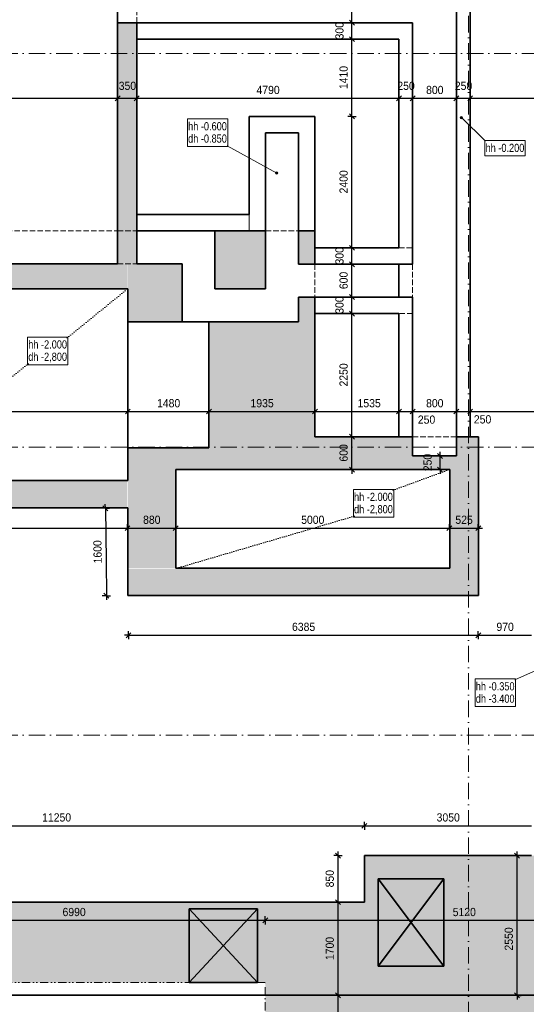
# Model space of a CAD drawing. Header units: millimetres. Extents: x 0 to 78750, y 0 to 63000.
# Tile 19 of 69: x 45072 to 54323, y 15431 to 33411. Entities that reach past the tile are written whole.
import ezdxf
from ezdxf.enums import TextEntityAlignment as Align

# ---------------------------------------------------------------- set-up
doc = ezdxf.new("R2010")
doc.units = ezdxf.units.MM
doc.header["$LTSCALE"] = 1000
for name, pattern in [('Carkovana 0.5x', [0.14, 0.1, -0.04]), ('Cerchovana 2 tecky', [0.33, 0.15, -0.06, 0, -0.06, 0, -0.06]), ('Cerchovana 2x', [0.5, 0.3, -0.1, 0, -0.1]), ('Teckovana', [0.06, 0, -0.06]), ('Teckovana 0.5x', [0.04, 0, -0.04])]:
    doc.linetypes.add(name, pattern=pattern)
for name, color, linetype in [('Architektura obecně', 7, 'Continuous'), ('Kóty 1_50', 7, 'Continuous'), ('Standard', 7, 'Continuous'), ('Text obecně', 7, 'Continuous')]:
    doc.layers.add(name, color=color, linetype=linetype)
for name, color, linetype, lineweight in [('Filling', 7, 'Continuous', 13), ('Obecné05', 7, 'Continuous', 50), ('Plošné elementy obecné', 7, 'Continuous', 13), ('Rastr', 30, 'Teckovana', 18), ('Stěna', 7, 'Continuous', 35)]:
    doc.layers.add(name, color=color, linetype=linetype, lineweight=lineweight)
doc.styles.add('ARIAL', font='arial.ttf')

msp = doc.modelspace()

# ---------------------------------------------------------------- hatches: boundary and pattern name
at = {"layer": 'Filling', "linetype": 'Continuous', "lineweight": 5, "true_color": 0xe0ffe0, "transparency": 33554687}
h = msp.add_hatch(color=254, dxfattribs=at)
h.paths.add_polyline_path([(42544, 27513), (42544, 28098), (36197, 28098), (36197, 25445), (41942, 25445), (41942, 24505), (42545, 24505), (42545, 24495), (47040, 24495), (47040, 24996), (42548, 24996), (42548, 25997), (36944, 25997), (36944, 27513)])
h.paths.add_polyline_path([(42001, 28100), (42544, 28098), (42561, 28490), (42731, 28490), (42731, 28497), (47044, 28497), (47044, 28950), (42731, 28950), (42731, 29540), (42001, 29540)])
h.paths.add_polyline_path([(48037, 28961), (47209, 28961), (47209, 33355), (46856, 33355), (46856, 28958), (47047, 28958), (47047, 27911), (48037, 27901)])
h.paths.add_polyline_path([(42736, 30613), (42381, 30613), (42381, 29542), (42736, 29542)])
h.paths.add_polyline_path([(53442, 25195), (53445, 25195), (53445, 25785), (53047, 25795), (53047, 25445), (52247, 25445), (52247, 25795), (50457, 25795), (50462, 28345), (50162, 28345), (50162, 27895), (48522, 27895), (48522, 25605), (47050, 25605), (47050, 23397), (47920, 23397), (47920, 25195), (52918, 25195), (52918, 23389), (47059, 23389), (47059, 22897), (53445, 22897), (53445, 23389), (53442, 23389)])
h.paths.add_polyline_path([(41994, 29093), (41994, 29555), (36047, 29557), (36047, 29095)])
for points in [[(48642, 29550), (48642, 28495), (49562, 28495), (49562, 29550)], [(50162, 29555), (50162, 28945), (50462, 28945), (50462, 29555)], [(35067, 18146), (35067, 16221), (38246, 16221), (38246, 15596), (42566, 15596), (42566, 15827), (49556, 15827), (49556, 15596), (54676, 15596), (54676, 16221), (57467, 16221), (57467, 18144), (51367, 18146), (51367, 17296), (40113, 17296), (40116, 18146)], [(49556, 15596), (49556, 12346), (54676, 12346), (54676, 15596)]]:
    msp.add_hatch(color=254, dxfattribs=at).paths.add_polyline_path(points)
at = {"layer": 'Stěna', "linetype": 'Continuous', "lineweight": 5, "transparency": 33554687}
for points in [[(53122, 31606), (53143, 31643), (53116, 31616)], [(53116, 31616), (53143, 31643), (53132, 31643)], [(53116, 31616), (53132, 31643), (53116, 31627)], [(53116, 31627), (53132, 31643), (53121, 31637)], [(53122, 31606), (53153, 31638), (53143, 31643)], [(53132, 31600), (53153, 31638), (53122, 31606)], [(53132, 31600), (53159, 31628), (53153, 31638)], [(53143, 31600), (53159, 31628), (53132, 31600)], [(53143, 31600), (53159, 31616), (53159, 31628)], [(53159, 31616), (53143, 31600), (53154, 31606)], [(49744, 30609), (49754, 30629), (49746, 30621)], [(49754, 30629), (49744, 30609), (49747, 30598)], [(49754, 30629), (49747, 30598), (49765, 30632)], [(49765, 30632), (49747, 30598), (49755, 30590)], [(49765, 30632), (49755, 30590), (49777, 30630)], [(49777, 30630), (49755, 30590), (49766, 30588)], [(49777, 30630), (49766, 30588), (49785, 30621)], [(49785, 30621), (49766, 30588), (49777, 30591)], [(49785, 30621), (49777, 30591), (49788, 30610)], [(49788, 30610), (49777, 30591), (49786, 30599)]]:
    msp.add_hatch(color=7, dxfattribs=at).paths.add_polyline_path(points)

# ---------------------------------------------------------------- linework, layer by layer
at = {"layer": 'Architektura obecně', "color": 250, "linetype": 'Carkovana 0.5x', "lineweight": 18, "true_color": 0x3b3b3b, "transparency": 33554687}
for p, q in [((47209, 34155), (47209, 33355)), ((49262, 29855), (49262, 29555)), ((49262, 29555), (49262, 29855)), ((49262, 29555), (49262, 29855)), ((42734, 29555), (46859, 29555)), ((46859, 29555), (47209, 29555)), ((49562, 29555), (50162, 29555)), ((51997, 29245), (52247, 29245)), ((46859, 28955), (47209, 28955)), ((50462, 28945), (50462, 28345)), ((52247, 28945), (52247, 28345)), ((52247, 28045), (51997, 28045)), ((52247, 25795), (53047, 25795))]:
    msp.add_line(p, q, dxfattribs=at)
at = {"layer": 'Architektura obecně', "color": 250, "linetype": 'Cerchovana 2 tecky', "lineweight": 18, "true_color": 0x3b3b3b, "transparency": 33554687}
msp.add_line((54676, 15596), (49556, 15596), dxfattribs=at)
at = {"layer": 'Kóty 1_50', "color": 7, "linetype": 'Continuous', "lineweight": -3, "transparency": 33554687}
for p, q in [((51138, 33355), (51138, 34155)), ((51138, 33355), (51063, 33355)), ((51183, 33310), (51093, 33400)), ((51138, 33355), (51213, 33355)), ((51138, 33055), (51138, 33355)), ((51183, 33010), (51093, 33100)), ((51138, 33055), (51063, 33055)), ((51138, 33055), (51213, 33055)), ((51138, 31645), (51138, 33055)), ((46814, 31930), (46904, 32020)), ((46859, 31975), (46859, 32050)), ((47164, 31930), (47254, 32020)), ((47209, 31975), (47209, 32050)), ((51952, 31930), (52042, 32020)), ((51997, 31975), (51997, 32050)), ((52202, 31930), (52292, 32020)), ((52247, 31975), (52247, 32050)), ((53002, 31930), (53092, 32020)), ((53047, 31975), (53047, 32050)), ((53252, 31930), (53342, 32020)), ((53297, 31975), (53297, 32050)), ((42734, 31975), (46859, 31975)), ((46859, 31975), (46859, 31900)), ((46859, 31975), (47209, 31975)), ((47209, 31975), (47209, 31900)), ((51997, 31975), (51997, 31900)), ((51997, 31975), (52247, 31975)), ((52247, 31975), (52247, 31900)), ((52247, 31975), (53047, 31975)), ((53047, 31975), (53047, 31900)), ((53047, 31975), (53297, 31975)), ((53297, 31975), (53297, 31900)), ((53297, 31975), (64477, 31975)), ((51138, 31645), (51063, 31645)), ((51183, 31600), (51093, 31690)), ((51138, 31645), (51213, 31645)), ((51138, 29245), (51138, 31645)), ((51138, 29245), (51063, 29245)), ((51183, 29200), (51093, 29290)), ((51138, 29245), (51213, 29245)), ((51183, 28900), (51093, 28990)), ((51138, 28945), (51063, 28945)), ((51138, 28945), (51213, 28945)), ((51138, 28345), (51063, 28345)), ((51183, 28300), (51093, 28390)), ((51138, 28345), (51213, 28345)), ((51138, 28045), (51138, 28345)), ((51183, 28000), (51093, 28090)), ((51138, 28045), (51063, 28045)), ((51138, 28045), (51213, 28045)), ((51138, 25795), (51138, 28045)), ((47002, 26211), (47092, 26301)), ((47047, 26256), (47047, 26331)), ((47047, 26256), (47047, 26181)), ((47047, 26256), (48527, 26256)), ((48482, 26211), (48572, 26301)), ((48527, 26256), (48527, 26331)), ((48527, 26256), (48527, 26181)), ((48527, 26256), (50462, 26256)), ((50417, 26211), (50507, 26301)), ((50462, 26256), (50462, 26331)), ((50462, 26256), (50462, 26181)), ((50462, 26256), (51997, 26256)), ((51952, 26211), (52042, 26301)), ((51997, 26256), (51997, 26331)), ((51997, 26256), (51997, 26181)), ((51997, 26256), (52247, 26256)), ((52202, 26211), (52292, 26301)), ((52247, 26256), (52247, 26331)), ((52247, 26256), (52247, 26181)), ((52247, 26256), (53047, 26256)), ((53002, 26211), (53092, 26301)), ((53047, 26256), (53047, 26331)), ((53047, 26256), (53047, 26181)), ((53047, 26256), (53297, 26256)), ((53252, 26211), (53342, 26301)), ((53297, 26256), (53297, 26331)), ((53297, 26256), (53297, 26181)), ((53297, 26256), (64477, 26256)), ((51138, 25795), (51063, 25795)), ((51183, 25750), (51093, 25840)), ((51138, 25795), (51213, 25795)), ((52748, 25445), (52673, 25445)), ((52793, 25400), (52703, 25490)), ((52748, 25445), (52748, 25520)), ((52748, 25445), (52823, 25445)), ((51138, 25195), (51063, 25195)), ((51183, 25150), (51093, 25240)), ((51138, 25195), (51213, 25195)), ((51138, 25195), (51138, 25120)), ((52748, 25195), (52673, 25195)), ((52793, 25150), (52703, 25240)), ((52748, 25195), (52823, 25195)), ((52748, 25195), (52748, 25120)), ((46636, 24490), (46561, 24489)), ((46590, 24534), (46681, 24445)), ((46636, 24490), (46635, 24565)), ((46636, 24490), (46711, 24491)), ((41939, 24126), (47040, 24126)), ((46995, 24081), (47085, 24171)), ((47040, 24126), (47040, 24201)), ((47040, 24126), (47040, 24051)), ((47040, 24126), (47920, 24126)), ((47875, 24081), (47965, 24171)), ((47920, 24126), (47920, 24201)), ((47920, 24126), (47920, 24051)), ((47920, 24126), (52918, 24126)), ((52873, 24081), (52963, 24171)), ((52918, 24126), (52918, 24201)), ((52918, 24126), (52918, 24051)), ((52918, 24126), (53445, 24126)), ((53400, 24081), (53490, 24171)), ((53445, 24126), (53445, 24201)), ((53445, 24126), (53445, 24051)), ((53445, 24126), (53520, 24126)), ((46655, 22892), (46580, 22891)), ((46610, 22936), (46701, 22847)), ((46655, 22892), (46730, 22893)), ((46655, 22892), (46656, 22817)), ((47059, 22171), (46984, 22171)), ((47014, 22126), (47104, 22216)), ((47059, 22171), (47059, 22246)), ((47059, 22171), (47059, 22096)), ((47059, 22171), (53445, 22171)), ((53400, 22126), (53490, 22216)), ((53445, 22171), (53445, 22246)), ((53445, 22171), (53445, 22096)), ((53445, 22171), (54417, 22171)), ((51322, 18646), (51412, 18736)), ((51367, 18691), (51367, 18766)), ((40116, 18691), (51367, 18691)), ((51367, 18691), (51367, 18616)), ((51367, 18691), (54417, 18691)), ((50930, 18101), (50840, 18191)), ((50885, 18146), (50885, 18221)), ((54200, 18101), (54110, 18191)), ((54155, 18146), (54155, 18221)), ((50885, 18146), (50810, 18146)), ((50885, 18146), (50960, 18146)), ((50885, 17296), (50885, 18146)), ((54155, 18146), (54080, 18146)), ((54155, 18146), (54230, 18146)), ((50885, 17296), (50810, 17296)), ((50930, 17251), (50840, 17341)), ((50885, 17296), (50960, 17296)), ((50885, 15596), (50885, 17296)), ((42566, 16965), (49556, 16965)), ((49511, 16920), (49601, 17010)), ((49556, 16965), (49556, 17040)), ((49556, 16965), (49556, 16890)), ((49556, 16965), (54676, 16965)), ((50885, 15596), (50810, 15596)), ((50930, 15551), (50840, 15641)), ((50885, 15596), (50960, 15596)), ((50885, 12346), (50885, 15596)), ((54155, 15595), (54080, 15595)), ((54200, 15550), (54110, 15640)), ((54155, 15595), (54230, 15595)), ((54155, 15595), (54155, 15520))]:
    msp.add_line(p, q, dxfattribs=at)
for points in [[(47209, 31975), (49995, 31975), (49995, 31975), (51997, 31975)], [(51138, 28945), (51138, 29108), (51138, 29108), (51138, 29245)], [(51138, 28345), (51138, 28760), (51138, 28760), (51138, 28945)], [(42547, 26256), (46003, 26256), (46003, 26256), (47047, 26256)], [(51138, 25195), (51138, 25415), (51138, 25415), (51138, 25795)], [(52748, 25195), (52748, 25444), (52748, 25444), (52748, 25445)], [(46636, 24490), (46648, 23526), (46648, 23526), (46655, 22892)], [(54155, 15595), (54155, 16576), (54155, 16576), (54155, 18146)]]:
    msp.add_lwpolyline(points, dxfattribs=at)
at = {"layer": 'Obecné05', "color": 252, "linetype": 'Continuous', "lineweight": 35, "true_color": 0x8f8f8f, "transparency": 33554687}
for p, q in [((51615, 16125), (51615, 17725)), ((51615, 17725), (52815, 17725)), ((51615, 16125), (52815, 17725)), ((51615, 17725), (52815, 16125)), ((52815, 17725), (52815, 16125)), ((48166, 15827), (48166, 17177)), ((48166, 17177), (49416, 17177)), ((48166, 15827), (49416, 17177)), ((48166, 17177), (49416, 15827)), ((49416, 17177), (49416, 15827)), ((52815, 16125), (51615, 16125)), ((49416, 15827), (48166, 15827))]:
    msp.add_line(p, q, dxfattribs=at)
at = {"layer": 'Plošné elementy obecné', "color": 7, "linetype": 'Continuous', "lineweight": 35, "transparency": 33554687}
for p, q in [((53047, 25795), (53047, 43545)), ((53297, 43545), (53297, 25795)), ((46859, 33355), (46859, 34155)), ((46859, 28955), (46859, 33355)), ((47209, 33355), (46859, 33355)), ((47209, 33355), (47209, 28955)), ((47209, 33355), (52247, 33355)), ((52247, 33355), (52247, 33055)), ((51997, 33055), (47209, 33055)), ((51997, 29245), (51997, 33055)), ((52247, 33055), (52247, 29245)), ((49262, 31345), (49262, 31645)), ((49262, 31645), (50462, 31645)), ((50462, 31645), (50462, 31345)), ((49262, 29855), (49262, 31345)), ((49562, 31345), (49562, 29555)), ((50162, 31345), (49562, 31345)), ((50162, 29555), (50162, 31345)), ((50462, 31345), (50462, 29555)), ((47209, 29855), (49262, 29855)), ((48637, 29555), (47209, 29555)), ((48637, 29555), (48637, 28495)), ((48637, 29555), (49562, 29555)), ((49562, 29555), (49562, 28495)), ((50162, 29555), (50162, 28945)), ((50162, 29555), (50462, 29555)), ((50462, 29555), (50462, 28945)), ((50462, 29245), (51997, 29245)), ((52247, 29245), (52247, 28945)), ((46859, 28955), (42734, 28955)), ((48037, 28955), (47209, 28955)), ((48037, 27895), (48037, 28955)), ((50162, 28945), (50462, 28945)), ((52247, 28945), (50462, 28945)), ((51997, 28345), (51997, 28945)), ((42547, 28495), (47047, 28495)), ((47047, 28495), (47047, 27895)), ((48637, 28495), (49562, 28495)), ((50162, 28345), (50162, 27895)), ((50462, 28345), (50162, 28345)), ((50462, 28345), (50462, 25795)), ((50462, 28345), (52247, 28345)), ((52247, 28345), (52247, 28045)), ((47047, 25595), (47047, 27895)), ((47047, 27895), (48037, 27895)), ((48037, 27895), (48527, 27895)), ((48527, 27895), (48527, 25595)), ((50162, 27895), (48527, 27895)), ((51997, 28045), (50462, 28045)), ((51997, 25795), (51997, 28045)), ((52247, 28045), (52247, 25795)), ((52247, 25795), (50462, 25795)), ((52247, 25445), (52247, 25795)), ((53047, 25795), (53047, 25445)), ((53447, 25795), (53047, 25795)), ((53447, 22895), (53447, 25795)), ((47047, 25595), (47047, 24995)), ((48527, 25595), (47047, 25595)), ((53047, 25445), (52247, 25445)), ((47922, 23395), (47922, 25195)), ((47922, 25195), (52927, 25195)), ((52927, 25195), (52927, 23395)), ((47047, 24995), (42547, 24995)), ((47047, 24495), (41939, 24495)), ((47047, 24495), (47047, 22895)), ((52927, 23395), (47922, 23395)), ((47047, 22895), (53447, 22895)), ((51367, 18146), (51367, 17296)), ((51367, 18146), (54417, 18146)), ((40113, 17296), (51367, 17296)), ((40113, 15596), (51367, 15596)), ((51367, 15596), (57467, 15596))]:
    msp.add_line(p, q, dxfattribs=at)
at = {"layer": 'Plošné elementy obecné', "color": 7, "linetype": 'Cerchovana 2 tecky', "lineweight": 18, "transparency": 33554687}
for p, q in [((51367, 17296), (51367, 18146)), ((51367, 18146), (54414, 18146)), ((51615, 16125), (51615, 17725)), ((51615, 17725), (52815, 17725)), ((52815, 17725), (52815, 16125)), ((40113, 17296), (51367, 17296)), ((48166, 17177), (48166, 15827)), ((49416, 17177), (48166, 17177)), ((49416, 15827), (49416, 17177)), ((52815, 16125), (51615, 16125)), ((49556, 15827), (42566, 15827)), ((48166, 15827), (49416, 15827)), ((49556, 15596), (49556, 15827)), ((49556, 12347), (49556, 15596))]:
    msp.add_line(p, q, dxfattribs=at)
at = {"layer": 'Rastr', "color": 7, "linetype": 'Cerchovana 2x', "lineweight": 5, "transparency": 33554687}
for p, q in [((53267, 60985), (53267, 7702)), ((66041, 32795), (1595, 32795)), ((66041, 25605), (1595, 25605)), ((66041, 20345), (1595, 20345))]:
    msp.add_line(p, q, dxfattribs=at)
at = {"layer": 'Standard', "color": 7, "linetype": 'Continuous', "lineweight": 5, "transparency": 33554687}
msp.add_line((54112, 21358), (54618, 21583), dxfattribs=at)
msp.add_lwpolyline([(53388, 20868), (54124, 20868), (54124, 21373), (53388, 21373), (53388, 20868)], dxfattribs=at)
at = {"layer": 'Stěna', "color": 7, "linetype": 'Continuous', "lineweight": 5, "transparency": 33554687}
for p, q in [((53579, 31190), (53138, 31622)), ((48859, 31110), (49766, 30610))]:
    msp.add_line(p, q, dxfattribs=at)
for points in [[(48135, 31095), (48871, 31095), (48871, 31600), (48135, 31600), (48135, 31095)], [(53567, 30925), (54303, 30925), (54303, 31205), (53567, 31205), (53567, 30925)]]:
    msp.add_lwpolyline(points, dxfattribs=at)
for centre in [(53138, 31622), (49766, 30610)]:
    msp.add_circle(centre, 22.5, dxfattribs=at)
at = {"layer": 'Text obecně', "color": 7, "linetype": 'Teckovana 0.5x', "lineweight": 5, "transparency": 33554687}
for p, q in [((45940, 27601), (47044, 28497)), ((45228, 27126), (42548, 24996)), ((51889, 24818), (52916, 25195)), ((51177, 24343), (47925, 23389))]:
    msp.add_line(p, q, dxfattribs=at)
at = {"layer": 'Text obecně', "color": 7, "linetype": 'Continuous', "lineweight": 5, "transparency": 33554687}
for points in [[(45216, 27111), (45952, 27111), (45952, 27616), (45216, 27616), (45216, 27111)], [(51165, 24328), (51901, 24328), (51901, 24833), (51165, 24833), (51165, 24328)]]:
    msp.add_lwpolyline(points, dxfattribs=at)

# ---------------------------------------------------------------- texts
at = {"layer": 'Kóty 1_50', "color": 7, "linetype": 'Continuous', "lineweight": 5, "transparency": 33554687, "style": 'ARIAL'}
for s, rotation, width, p, p2 in [('300', 90, 0.909877, (50986, 33051), (50986, 33368)), ('1410', 90, 0.909884, (51061, 32143), (51061, 32566)), ('2400', 90, 0.909874, (51061, 30238), (51061, 30661)), ('300', 90, 0.909864, (50986, 28941), (50986, 29258)), ('600', 90, 0.909864, (51061, 28491), (51061, 28808)), ('300', 90, 0.909864, (50986, 28041), (50986, 28358)), ('2250', 90, 0.909884, (51061, 26713), (51061, 27136)), ('600', 90, 0.909877, (51061, 25341), (51061, 25659)), ('250', 90, 0.909891, (52595, 25166), (52595, 25483)), ('1600', 90.6995, 0.909893, (46571, 23483), (46565, 23906)), ('850', 90, 0.909891, (50808, 17567), (50808, 17884)), ('2550', 90, 0.909874, (54077, 16413), (54077, 16837)), ('1700', 90, 0.909884, (50808, 16239), (50808, 16662))]:
    msp.add_text(s, height=150, rotation=rotation, dxfattribs=dict(at, width=width)).set_placement(p, p2, align=Align.FIT)
for s, width, p, p2 in [('350', 0.909891, (46880, 32128), (47198, 32128)), ('4790', 0.909884, (49396, 32053), (49819, 32053)), ('250', 0.909891, (51968, 32128), (52285, 32128)), ('800', 0.909891, (52493, 32053), (52810, 32053)), ('250', 0.909891, (53018, 32128), (53335, 32128)), ('1480', 0.909884, (47580, 26333), (48003, 26333)), ('1935', 0.909894, (49286, 26333), (49710, 26333)), ('1535', 0.909884, (51241, 26333), (51665, 26333)), ('800', 0.909891, (52493, 26333), (52810, 26333)), ('250', 0.909891, (52342, 26033), (52660, 26033)), ('250', 0.909891, (53365, 26038), (53683, 26038)), ('880', 0.909877, (47325, 24204), (47643, 24204)), ('5000', 0.909884, (50212, 24204), (50635, 24204)), ('525', 0.909877, (53027, 24204), (53345, 24204)), ('6385', 0.909884, (50044, 22249), (50468, 22249)), ('970', 0.909891, (53777, 22249), (54095, 22249)), ('11250', 0.909888, (45481, 18769), (46011, 18769)), ('3050', 0.909884, (52685, 18769), (53109, 18769)), ('6990', 0.909874, (45854, 17042), (46277, 17042)), ('5120', 0.909874, (52979, 17042), (53402, 17042))]:
    msp.add_text(s, height=150, dxfattribs=dict(at, width=width)).set_placement(p, p2, align=Align.FIT)
at = {"layer": 'Standard', "color": 7, "linetype": 'Continuous', "lineweight": 5, "transparency": 33554687, "style": 'ARIAL', "width": 0.800526}
for s, p, p2 in [('hh -0.350', (53400, 21163), (54108, 21163)), ('dh -3.400', (53400, 20938), (54108, 20938))]:
    msp.add_text(s, height=150, dxfattribs=at).set_placement(p, p2, align=Align.FIT)
at = {"layer": 'Stěna', "color": 7, "linetype": 'Continuous', "lineweight": 5, "transparency": 33554687, "style": 'ARIAL', "width": 0.800531}
for s, p, p2 in [('hh -0.600', (48147, 31390), (48855, 31390)), ('dh -0.850', (48147, 31165), (48855, 31165)), ('hh -0.200', (53579, 30995), (54287, 30995))]:
    msp.add_text(s, height=150, dxfattribs=at).set_placement(p, p2, align=Align.FIT)
at = {"layer": 'Text obecně', "color": 7, "linetype": 'Continuous', "lineweight": 5, "transparency": 33554687, "style": 'ARIAL'}
for s, width, p, p2 in [('hh -2.000', 0.800537, (45228, 27406), (45936, 27406)), ('dh -2,800', 0.800537, (45228, 27181), (45936, 27181)), ('hh -2.000', 0.800531, (51177, 24623), (51886, 24623)), ('dh -2,800', 0.800531, (51177, 24398), (51886, 24398))]:
    msp.add_text(s, height=150, dxfattribs=dict(at, width=width)).set_placement(p, p2, align=Align.FIT)

doc.saveas('drawing.dxf')
